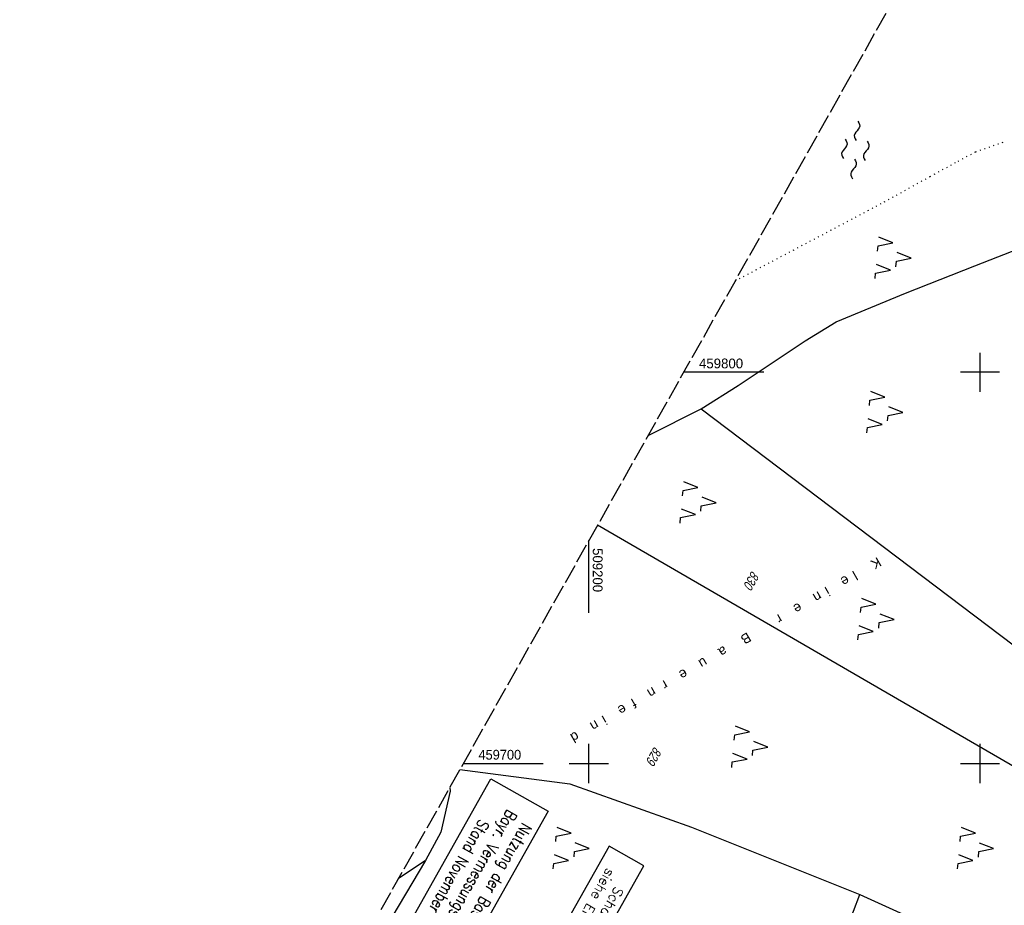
# Model space of a CAD drawing. Extents: x 509054 to 510069, y 459212 to 460305.
# Tile 24 of 66: x 509054 to 509306, y 459664 to 459890. Entities that reach past the tile are written whole.
import ezdxf

# ---------------------------------------------------------------- set-up
doc = ezdxf.new("R2010")
doc.units = 0
doc.header["$LTSCALE"] = 10
doc.header["$MEASUREMENT"] = 0
for name, pattern in [('LT00', [0]), ('LT14', [0.6, 0.5, -0.1]), ('PUNKTX2_STR', [0.6, 0.1, -0.5])]:
    doc.linetypes.add(name, pattern=pattern)
doc.layers.get('0').update_dxf_attribs({"linetype": 'LT00'})
for name, color, linetype in [('--EL_TEXT_KASTEN', 182, 'Continuous'), ('--WASSER_GRENZE', 180, 'PUNKTX2_STR'), ('--WASSER_NUTZUNG', 180, 'Continuous'), ('DFK_BES-NAME', 255, 'LT00'), ('DFK_FLUR_NR', 250, 'LT00'), ('DFK_KATASTER', 250, 'LT00'), ('DFK_NUTZUNG', 250, 'LT00'), ('DFK_STAND', 22, 'LT00'), ('V110_RASTER', 250, 'LT00')]:
    doc.layers.add(name, color=color, linetype=linetype)
doc.layers.add('-BLATT_110-RAND', color=7, linetype='LT14', plot=False)
doc.styles.add('ROMANS', font='romans.shx', dxfattribs={"width": 0.8})
doc.styles.get("Standard").update_dxf_attribs({"font": 'ARIAL.TTF'})
doc.styles.add('Versorgungsltg', font='ARIAL.TTF', dxfattribs={"width": 0.8, "height": 2})

# ---------------------------------------------------------------- blocks, each defined once
blk = doc.blocks.new('SYMB7221')
at = {"color": 0, "linetype": 'ByBlock'}
for p, q in [((0, 0.435), (-0.11, 0.065)), ((0.11, 0.065), (0, 0.435)), ((0.25, 0.065), (0.11, 0.065)), ((-0.35, -0.065), (-0.46, -0.435)), ((0.35, -0.065), (0.24, -0.435))]:
    blk.add_line(p, q, dxfattribs=at)
for points in [[(-0.1, -0.435), (-0.24, -0.435), (-0.35, -0.065)], [(0.6, -0.435), (0.46, -0.435), (0.35, -0.065)]]:
    blk.add_lwpolyline(points, dxfattribs=at)
blk = doc.blocks.new('SYMB7250')
at = {"color": 0, "linetype": 'ByBlock'}
for points in [[(-0.25, 0.28), (-0.208333, 0.308889), (-0.166667, 0.331111), (-0.125, 0.34), (-0.083333, 0.331111), (-0.041667, 0.308889), (0, 0.28)], [(0, 0.28), (0.041667, 0.251111), (0.083333, 0.228889), (0.125, 0.22), (0.166667, 0.228889), (0.208333, 0.251111), (0.25, 0.28)], [(-0.74, 0), (-0.698333, 0.028889), (-0.656667, 0.051111), (-0.615, 0.06), (-0.573333, 0.051111), (-0.531667, 0.028889), (-0.49, 0)], [(-0.49, 0), (-0.448333, -0.028889), (-0.406667, -0.051111), (-0.365, -0.06), (-0.323333, -0.051111), (-0.281667, -0.028889), (-0.24, 0)], [(0.24, 0), (0.281667, 0.028889), (0.323333, 0.051111), (0.365, 0.06), (0.406667, 0.051111), (0.448333, 0.028889), (0.49, 0)], [(0.49, 0), (0.531667, -0.028889), (0.573333, -0.051111), (0.615, -0.06), (0.656667, -0.051111), (0.698333, -0.028889), (0.74, 0)], [(-0.25, -0.28), (-0.208333, -0.251111), (-0.166667, -0.228889), (-0.125, -0.22), (-0.083333, -0.228889), (-0.041667, -0.251111), (0, -0.28)], [(0, -0.28), (0.041667, -0.308889), (0.083333, -0.331111), (0.125, -0.34), (0.166667, -0.331111), (0.208333, -0.308889), (0.25, -0.28)]]:
    blk.add_lwpolyline(points, dxfattribs=at)

msp = doc.modelspace()

# ---------------------------------------------------------------- linework, layer by layer
at = {"layer": '--EL_TEXT_KASTEN'}
msp.add_lwpolyline([(509205.15, 459678.88), (509173, 459621.83), (509181.91, 459616.81), (509214.06, 459673.85)], close=True, dxfattribs=at)
at = {"layer": '--WASSER_GRENZE', "ltscale": 0.2}
for p, q in [((509298.91, 459856.37), (509306.41, 459858.98)), ((509287.27, 459850.06), (509294.45, 459853.97)), ((509294.45, 459853.97), (509298.91, 459856.37)), ((509275.54, 459843.54), (509287.27, 459850.06)), ((509237.42, 459823.37), (509275.54, 459843.54))]:
    msp.add_line(p, q, dxfattribs=at)
at = {"layer": '-BLATT_110-RAND'}
msp.add_lwpolyline([(509508.66, 460304.61), (509054.47, 459498.79), (509563.22, 459212.04), (510017.41, 460017.85), (509508.66, 460304.61)], dxfattribs=at)
at = {"layer": 'DFK_KATASTER'}
for p, q in [((509298.68, 459827.19), (509327.65, 459838.62)), ((509280.93, 459820.23), (509298.68, 459827.19)), ((509263.21, 459812.86), (509280.93, 459820.23)), ((509255.33, 459808.02), (509263.21, 459812.86)), ((509238.15, 459796.61), (509255.33, 459808.02)), ((509228.67, 459790.68), (509238.15, 459796.61)), ((509215.35, 459783.95), (509228.67, 459790.68)), ((509228.67, 459790.68), (509340.7, 459705.89)), ((509325.76, 459689.28), (509202.2, 459760.9)), ((509167.03, 459698.51), (509195.14, 459694.81)), ((509164.52, 459692.92), (509162.18, 459682.5)), ((509164.43, 459693.88), (509164.52, 459692.92)), ((509195.14, 459694.81), (509226.22, 459683.72)), ((509226.22, 459683.72), (509269.28, 459666.54)), ((509162.18, 459682.5), (509158.21, 459675.23)), ((509158.21, 459675.23), (509130.27, 459628.15)), ((509158.21, 459675.23), (509151.25, 459670.51)), ((509244.98, 459603.47), (509269.28, 459666.54)), ((509269.28, 459666.54), (509306.12, 459649.84))]:
    msp.add_line(p, q, dxfattribs=at)
at = {"layer": 'DFK_STAND'}
msp.add_lwpolyline([(509189.59, 459687.82), (509161.6, 459638.17), (509146.95, 459646.42), (509174.94, 459696.08)], close=True, dxfattribs=at)
at = {"layer": 'V110_RASTER'}
for p, q in [((509300, 459805), (509300, 459795)), ((509244.71, 459800), (509224.24, 459800)), ((509305, 459800), (509295, 459800)), ((509200, 459738.49), (509200, 459756.99)), ((509200, 459695), (509200, 459705)), ((509300, 459705), (509300, 459695)), ((509167.88, 459700), (509188.35, 459700)), ((509195, 459700), (509205, 459700)), ((509295, 459700), (509305, 459700))]:
    msp.add_line(p, q, dxfattribs=at)

# ---------------------------------------------------------------- block references
at = {"layer": '--WASSER_NUTZUNG', "xscale": 9.999999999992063, "yscale": 9.999999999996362, "zscale": 10, "rotation": 264.7376999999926}
msp.add_blockref('SYMB7250', (509268.11, 459856.84), dxfattribs=at)
at = {"layer": 'DFK_NUTZUNG', "xscale": 10.00000000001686, "yscale": 10, "zscale": 10, "rotation": 264.7377100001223}
for p in [(509278.07, 459829.53), (509275.97, 459790.1), (509228.19, 459767.03), (509273.69, 459737.18), (509241.4, 459704.58), (509195.78, 459678.67), (509299.16, 459678.65)]:
    msp.add_blockref('SYMB7221', p, dxfattribs=at)

# ---------------------------------------------------------------- texts
at = {"layer": '--EL_TEXT_KASTEN', "insert": (509193.53, 459647.84), "char_height": 2.5, "attachment_point": 5, "rotation": 240.5925, "style": 'ROMANS'}
msp.add_mtext('{\\W1;Schacht- und Haltungsdaten\\Psiehe Entwässerungskatasterplan}', dxfattribs=at)
at = {"layer": 'DFK_BES-NAME', "insert": (509273.8, 459752.89), "char_height": 2.5, "attachment_point": 7, "rotation": 209.9938}
msp.add_mtext('{\\T3;Kleiner  Bauernfeind}', dxfattribs=at)
at = {"layer": 'DFK_FLUR_NR', "oblique": 13.754, "width": 0.75}
for s, p in [('830', (509241.65, 459749.4)), ('829', (509216.7, 459704.47))]:
    msp.add_text(s, height=2.5, rotation=240.5925, dxfattribs=at).set_placement(p)
at = {"layer": 'DFK_STAND', "insert": (509174.43, 459663.66), "char_height": 3, "width": 55.058, "attachment_point": 2, "rotation": 240.5925, "style": 'Versorgungsltg'}
msp.add_mtext('{\\Fromans|c0;Nutzung der Basisdaten der Bayr. Vermessungsverwaltung\\PStand November 2007}', dxfattribs=at)
at = {"layer": 'V110_RASTER'}
for s, rotation, width, p in [(' 459800', 0.0004, 0.969, (509227.21, 459801)), (' 509200', -89.9996, 0.965, (509201, 459755.99)), (' 459700', 0.0004, 0.938, (509170.85, 459701))]:
    msp.add_text(s, height=2.5, rotation=rotation, dxfattribs=dict(at, width=width)).set_placement(p)

doc.saveas('drawing.dxf')
